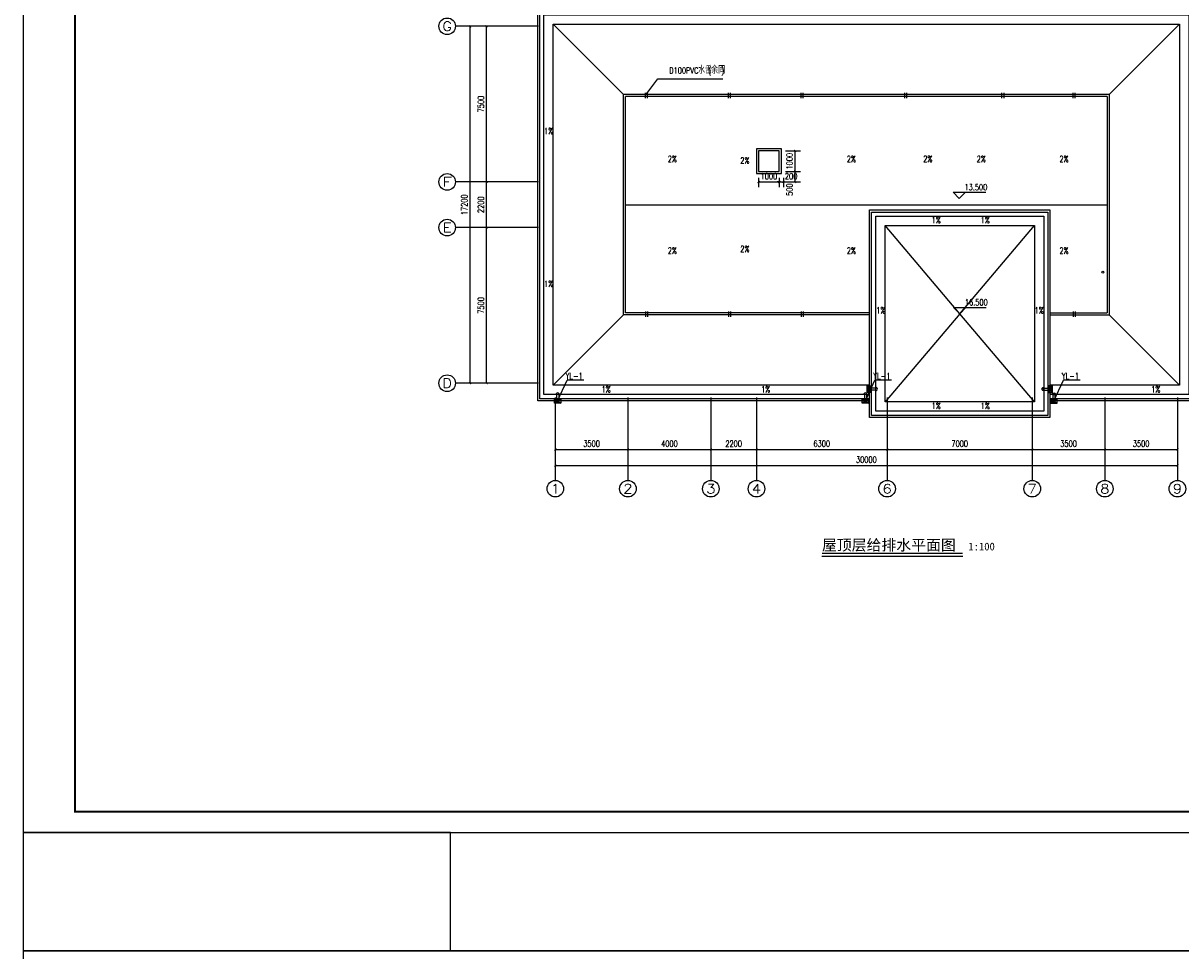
# Model space of a CAD drawing. Extents: x 687841 to 771941, y 252015 to 732780.
# Tile 13 of 98: x 687841 to 743670, y 311415 to 356121. Entities that reach past the tile are written whole.
import ezdxf
from ezdxf.enums import TextEntityAlignment as Align

# ---------------------------------------------------------------- set-up
doc = ezdxf.new("R2010")
doc.units = 0
doc.header["$LTSCALE"] = 1000
doc.header["$MEASUREMENT"] = 0
doc.layers.get('0').update_dxf_attribs({"linetype": 'CONTINUOUS'})
doc.layers.get('Defpoints').update_dxf_attribs({"linetype": 'CONTINUOUS'})
for name, color, linetype in [('AXIS', 3, 'CONTINUOUS'), ('AXIS_TEXT', 7, 'CONTINUOUS'), ('DIM_ELEV', 3, 'CONTINUOUS'), ('DIM_LEAD', 3, 'CONTINUOUS'), ('DIM_SYMB', 3, 'CONTINUOUS'), ('DIM_雨水', 3, 'CONTINUOUS'), ('PUB_DIM', 3, 'CONTINUOUS'), ('PUB_TEXT', 7, 'CONTINUOUS'), ('PUB_TITLE', 4, 'CONTINUOUS'), ('WALL', 2, 'CONTINUOUS'), ('x细线', 135, 'CONTINUOUS'), ('水斗', 6, 'CONTINUOUS'), ('水管', 6, 'CONTINUOUS')]:
    doc.layers.add(name, color=color, linetype=linetype)
doc.styles.add('_TCH_AXIS', font='COMPLEX', dxfattribs={"bigfont": 'GBCBIG'})
doc.styles.add('_TCH_DIM', font='SIMPLEX', dxfattribs={"bigfont": 'GBCBIG'})
doc.styles.add('_TCH_DIM_T3', font='SIMPLEX', dxfattribs={"width": 0.705882, "bigfont": 'GBCBIG'})
doc.styles.add('_TWT_PIPEDN', font='SIMPLEX', dxfattribs={"width": 0.8, "height": 3.5, "bigfont": 'HZTXT'})
doc.styles.add('COMPLEX', font='COMPLEX')
doc.styles.add('DIM_FONT', font='SIMPLEX.shx', dxfattribs={"width": 0.8})
doc.styles.add('黑体', font='simhei.ttf')
doc.dimstyles.new('_TCH_ARCH&&100', dxfattribs={"dimtxt": 297.5, "dimasz": 100, "dimexe": 250, "dimexo": 300, "dimgap": 126.25, "dimtad": 1, "dimdec": 0, "dimzin": 0, "dimdsep": 46, "dimtxsty": '_TCH_DIM_T3', "dimblk": 'ARCHTICK', "dimcen": 0.09, "dimclrt": 7, "dimazin": 2, "dimtfac": 1, "dimtdec": 0, "dimtix": 1, "dimtmove": 2, "dimatfit": 3, "dimldrblk": 'ARCHTICK', "dimfxl": 1, "dimtolj": 1, "dimtzin": 0, "dimarcsym": 0})

# ---------------------------------------------------------------- blocks, each defined once
blk = doc.blocks.new('_L1WAO')
for p, q in [((0, 180), (-320, 180)), ((-320, 180), (-320, 0)), ((-320, 0), (0, 0)), ((-224, 116), (-310, 170)), ((-10, 170), (-310, 170)), ((-310, 170), (-310, 10)), ((-310, 170), (-310, 170)), ((-224, 26), (-310, 10)), ((-310, 10), (-10, 10)), ((-310, 10), (-310, 10)), ((-96, 116), (-224, 116)), ((-224, 116), (-224, 26)), ((-224, 26), (-96, 26)), ((-96, 116), (-10, 170)), ((-96, 26), (-96, 116)), ((-96, 26), (-10, 10)), ((-10, 170), (-10, 170)), ((-10, 10), (-10, 170)), ((-10, 10), (-10, 10)), ((0, 0), (0, 180))]:
    blk.add_line(p, q)
at = {"style": 'DIM_FONT', "width": 0.8, "flags": 9}
for tag in ['XSIZE', 'YSIZE']:
    blk.add_attdef(tag, (0, 0), '', height=0.5, dxfattribs=at)
blk = doc.blocks.new('xcdsf')
at = {"layer": '水斗'}
for p, q in [((151845, -1119066), (151845, -1119386)), ((151856, -1119077), (151856, -1119376)), ((151915, -1119290), (151856, -1119376)), ((151856, -1119376), (152033, -1119376)), ((151856, -1119376), (151856, -1119376)), ((151915, -1119162), (151915, -1119290)), ((151915, -1119290), (152015, -1119290)), ((152265, -1119175), (152045, -1119175)), ((152265, -1119275), (152045, -1119275)), ((152245, -1119175), (152065, -1119175)), ((152245, -1119275), (152065, -1119275)), ((152265, -1119177), (152265, -1119277)), ((151845, -1119386), (152045, -1119386))]:
    blk.add_line(p, q, dxfattribs=at)
at = {"layer": '水斗', "extrusion": (0, 0, -1)}
blk.add_ellipse((152265, -1119227), major_axis=(86.9, 0), ratio=0.900657, start_param=4.712389, end_param=7.853982, dxfattribs=at)
at = {"layer": '水斗', "yscale": 1.110299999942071, "rotation": 90}
blk.add_blockref('_L1WAO', (152045, -1119066), dxfattribs=at)
blk = doc.blocks.new('_ArchTick')
at = {"color": 0, "linetype": 'ByBlock', "const_width": 0.4}
blk.add_lwpolyline([(-0.5, -0.5), (0.5, 0.5)], dxfattribs=at)
blk = doc.blocks.new('*D72')
at = {"layer": 'Defpoints', "color": 0}
for p in [(724305, 348969), (724505, 348969), (724505, 348469)]:
    blk.add_point(p, dxfattribs=at)
at = {"layer": 'PUB_DIM', "color": 0, "lineweight": -2}
for p, q in [((724305, 348469), (724205, 348469)), ((724305, 348669), (724305, 348219)), ((724305, 348469), (724505, 348469)), ((724505, 348669), (724505, 348219)), ((724505, 348469), (724605, 348469))]:
    blk.add_line(p, q, dxfattribs=at)
at = {"layer": 'PUB_DIM', "color": 0, "lineweight": -2, "xscale": 100, "yscale": 100, "zscale": 100}
blk.add_blockref('_ArchTick', (724305, 348469), dxfattribs=at)
at = {"layer": 'PUB_DIM', "color": 0, "lineweight": -2, "xscale": 100, "yscale": 100, "zscale": 100, "rotation": 180}
blk.add_blockref('_ArchTick', (724505, 348469), dxfattribs=at)
at = {"layer": 'PUB_DIM', "color": 7, "insert": (724875, 348744), "char_height": 297.5, "attachment_point": 5, "style": '_TCH_DIM_T3'}
blk.add_mtext('\\A1;200', dxfattribs=at)
blk = doc.blocks.new('*D73')
at = {"layer": 'Defpoints', "color": 0}
for p in [(723305, 348969), (724305, 348969), (724305, 348469)]:
    blk.add_point(p, dxfattribs=at)
at = {"layer": 'PUB_DIM', "color": 0, "lineweight": -2}
for p, q in [((723305, 348669), (723305, 348219)), ((723305, 348469), (724305, 348469)), ((724305, 348669), (724305, 348219))]:
    blk.add_line(p, q, dxfattribs=at)
at = {"layer": 'PUB_DIM', "color": 0, "lineweight": -2, "xscale": 100, "yscale": 100, "zscale": 100, "rotation": 180}
blk.add_blockref('_ArchTick', (723305, 348469), dxfattribs=at)
at = {"layer": 'PUB_DIM', "color": 0, "lineweight": -2, "xscale": 100, "yscale": 100, "zscale": 100}
blk.add_blockref('_ArchTick', (724305, 348469), dxfattribs=at)
at = {"layer": 'PUB_DIM', "color": 7, "insert": (723805, 348744), "char_height": 297.5, "attachment_point": 5, "style": '_TCH_DIM_T3'}
blk.add_mtext('\\A1;1000', dxfattribs=at)
blk = doc.blocks.new('*D74')
at = {"layer": 'Defpoints', "color": 0}
for p in [(724305, 348969), (725071, 348969), (724305, 348469)]:
    blk.add_point(p, dxfattribs=at)
at = {"layer": 'PUB_DIM', "color": 0, "lineweight": -2}
for p, q in [((724605, 348969), (725321, 348969)), ((725071, 348469), (725071, 348969)), ((724605, 348469), (725321, 348469))]:
    blk.add_line(p, q, dxfattribs=at)
at = {"layer": 'PUB_DIM', "color": 0, "lineweight": -2, "xscale": 100, "yscale": 100, "zscale": 100}
for p, rotation in [((725071, 348969), 90), ((725071, 348469), 270)]:
    blk.add_blockref('_ArchTick', p, dxfattribs=dict(at, rotation=rotation))
at = {"layer": 'PUB_DIM', "color": 7, "insert": (724796, 348099), "char_height": 297.5, "attachment_point": 5, "rotation": 90, "style": '_TCH_DIM_T3'}
blk.add_mtext('\\A1;500', dxfattribs=at)
blk = doc.blocks.new('*D75')
at = {"layer": 'Defpoints', "color": 0}
for p in [(724305, 349969), (725071, 349969), (724305, 348969)]:
    blk.add_point(p, dxfattribs=at)
at = {"layer": 'PUB_DIM', "color": 0, "lineweight": -2}
for p, q in [((724605, 349969), (725321, 349969)), ((725071, 348969), (725071, 349969)), ((724605, 348969), (725321, 348969))]:
    blk.add_line(p, q, dxfattribs=at)
at = {"layer": 'PUB_DIM', "color": 0, "lineweight": -2, "xscale": 100, "yscale": 100, "zscale": 100}
for p, rotation in [((725071, 349969), 90), ((725071, 348969), 270)]:
    blk.add_blockref('_ArchTick', p, dxfattribs=dict(at, rotation=rotation))
at = {"layer": 'PUB_DIM', "color": 7, "insert": (724796, 349469), "char_height": 297.5, "attachment_point": 5, "rotation": 90, "style": '_TCH_DIM_T3'}
blk.add_mtext('\\A1;1000', dxfattribs=at)
blk = doc.blocks.new('*D80')
at = {"layer": 'AXIS', "color": 0, "lineweight": -2}
for p, q in [((712390, 346269), (709940, 346269)), ((710190, 338769), (710190, 346269)), ((712390, 338769), (709940, 338769))]:
    blk.add_line(p, q, dxfattribs=at)
at = {"layer": 'Defpoints', "color": 0}
for p in [(710190, 346269), (712690, 346269), (712690, 338769)]:
    blk.add_point(p, dxfattribs=at)
at = {"layer": 'AXIS', "color": 0, "lineweight": -2, "xscale": 100, "yscale": 100, "zscale": 100}
for p, rotation in [((710190, 346269), 90), ((710190, 338769), 270)]:
    blk.add_blockref('_ArchTick', p, dxfattribs=dict(at, rotation=rotation))
at = {"layer": 'AXIS', "color": 7, "insert": (709915, 342519), "char_height": 297.5, "attachment_point": 5, "rotation": 90, "style": '_TCH_DIM_T3'}
blk.add_mtext('\\A1;7500', dxfattribs=at)
blk = doc.blocks.new('*D81')
at = {"layer": 'AXIS', "color": 0, "lineweight": -2}
for p, q in [((712390, 348469), (709940, 348469)), ((710190, 346269), (710190, 348469)), ((712390, 346269), (709940, 346269))]:
    blk.add_line(p, q, dxfattribs=at)
at = {"layer": 'Defpoints', "color": 0}
for p in [(710190, 348469), (712690, 348469), (712690, 346269)]:
    blk.add_point(p, dxfattribs=at)
at = {"layer": 'AXIS', "color": 0, "lineweight": -2, "xscale": 100, "yscale": 100, "zscale": 100}
for p, rotation in [((710190, 348469), 90), ((710190, 346269), 270)]:
    blk.add_blockref('_ArchTick', p, dxfattribs=dict(at, rotation=rotation))
at = {"layer": 'AXIS', "color": 7, "insert": (709915, 347369), "char_height": 297.5, "attachment_point": 5, "rotation": 90, "style": '_TCH_DIM_T3'}
blk.add_mtext('\\A1;2200', dxfattribs=at)
blk = doc.blocks.new('*D82')
at = {"layer": 'AXIS', "color": 0, "lineweight": -2}
for p, q in [((712390, 355969), (709940, 355969)), ((710190, 348469), (710190, 355969)), ((712390, 348469), (709940, 348469))]:
    blk.add_line(p, q, dxfattribs=at)
at = {"layer": 'Defpoints', "color": 0}
for p in [(710190, 355969), (712690, 355969), (712690, 348469)]:
    blk.add_point(p, dxfattribs=at)
at = {"layer": 'AXIS', "color": 0, "lineweight": -2, "xscale": 100, "yscale": 100, "zscale": 100}
for p, rotation in [((710190, 355969), 90), ((710190, 348469), 270)]:
    blk.add_blockref('_ArchTick', p, dxfattribs=dict(at, rotation=rotation))
at = {"layer": 'AXIS', "color": 7, "insert": (709915, 352219), "char_height": 297.5, "attachment_point": 5, "rotation": 90, "style": '_TCH_DIM_T3'}
blk.add_mtext('\\A1;7500', dxfattribs=at)
blk = doc.blocks.new('*D83')
at = {"layer": 'AXIS', "color": 0, "lineweight": -2}
for p, q in [((712090, 355969), (709140, 355969)), ((709390, 338769), (709390, 355969)), ((712090, 338769), (709140, 338769))]:
    blk.add_line(p, q, dxfattribs=at)
at = {"layer": 'Defpoints', "color": 0}
for p in [(709390, 355969), (712390, 355969), (712390, 338769)]:
    blk.add_point(p, dxfattribs=at)
at = {"layer": 'AXIS', "color": 0, "lineweight": -2, "xscale": 100, "yscale": 100, "zscale": 100}
for p, rotation in [((709390, 355969), 90), ((709390, 338769), 270)]:
    blk.add_blockref('_ArchTick', p, dxfattribs=dict(at, rotation=rotation))
at = {"layer": 'AXIS', "color": 7, "insert": (709115, 347369), "char_height": 297.5, "attachment_point": 5, "rotation": 90, "style": '_TCH_DIM_T3'}
blk.add_mtext('\\A1;17200', dxfattribs=at)
blk = doc.blocks.new('*D84')
at = {"layer": 'AXIS', "color": 0, "lineweight": -2}
for p, q in [((713505, 337808), (713505, 334558)), ((743505, 337808), (743505, 334558)), ((713505, 334808), (743505, 334808))]:
    blk.add_line(p, q, dxfattribs=at)
at = {"layer": 'Defpoints', "color": 0}
for p in [(713505, 338108), (743505, 338108), (743505, 334808)]:
    blk.add_point(p, dxfattribs=at)
at = {"layer": 'AXIS', "color": 0, "lineweight": -2, "xscale": 100, "yscale": 100, "zscale": 100, "rotation": 180}
blk.add_blockref('_ArchTick', (713505, 334808), dxfattribs=at)
at = {"layer": 'AXIS', "color": 0, "lineweight": -2, "xscale": 100, "yscale": 100, "zscale": 100}
blk.add_blockref('_ArchTick', (743505, 334808), dxfattribs=at)
at = {"layer": 'AXIS', "color": 7, "insert": (728505, 335083), "char_height": 297.5, "attachment_point": 5, "style": '_TCH_DIM_T3'}
blk.add_mtext('\\A1;30000', dxfattribs=at)
blk = doc.blocks.new('*D85')
at = {"layer": 'Defpoints', "color": 0}
for p in [(713505, 338188), (717005, 338188), (717005, 335581)]:
    blk.add_point(p, dxfattribs=at)
at = {"layer": 'PUB_DIM', "color": 0, "lineweight": -2}
for p, q in [((713505, 337888), (713505, 335331)), ((717005, 337888), (717005, 335331)), ((713505, 335581), (717005, 335581))]:
    blk.add_line(p, q, dxfattribs=at)
at = {"layer": 'PUB_DIM', "color": 0, "lineweight": -2, "xscale": 100, "yscale": 100, "zscale": 100, "rotation": 180}
blk.add_blockref('_ArchTick', (713505, 335581), dxfattribs=at)
at = {"layer": 'PUB_DIM', "color": 0, "lineweight": -2, "xscale": 100, "yscale": 100, "zscale": 100}
blk.add_blockref('_ArchTick', (717005, 335581), dxfattribs=at)
at = {"layer": 'PUB_DIM', "color": 7, "insert": (715255, 335856), "char_height": 297.5, "attachment_point": 5, "style": '_TCH_DIM_T3'}
blk.add_mtext('\\A1;3500', dxfattribs=at)
blk = doc.blocks.new('*D86')
at = {"layer": 'Defpoints', "color": 0}
for p in [(717005, 338188), (721005, 338188), (721005, 335581)]:
    blk.add_point(p, dxfattribs=at)
at = {"layer": 'PUB_DIM', "color": 0, "lineweight": -2}
for p, q in [((717005, 337888), (717005, 335331)), ((721005, 337888), (721005, 335331)), ((717005, 335581), (721005, 335581))]:
    blk.add_line(p, q, dxfattribs=at)
at = {"layer": 'PUB_DIM', "color": 0, "lineweight": -2, "xscale": 100, "yscale": 100, "zscale": 100, "rotation": 180}
blk.add_blockref('_ArchTick', (717005, 335581), dxfattribs=at)
at = {"layer": 'PUB_DIM', "color": 0, "lineweight": -2, "xscale": 100, "yscale": 100, "zscale": 100}
blk.add_blockref('_ArchTick', (721005, 335581), dxfattribs=at)
at = {"layer": 'PUB_DIM', "color": 7, "insert": (719005, 335856), "char_height": 297.5, "attachment_point": 5, "style": '_TCH_DIM_T3'}
blk.add_mtext('\\A1;4000', dxfattribs=at)
blk = doc.blocks.new('*D87')
at = {"layer": 'Defpoints', "color": 0}
for p in [(721005, 338188), (723205, 338188), (723205, 335581)]:
    blk.add_point(p, dxfattribs=at)
at = {"layer": 'PUB_DIM', "color": 0, "lineweight": -2}
for p, q in [((721005, 337888), (721005, 335331)), ((723205, 337888), (723205, 335331)), ((721005, 335581), (723205, 335581))]:
    blk.add_line(p, q, dxfattribs=at)
at = {"layer": 'PUB_DIM', "color": 0, "lineweight": -2, "xscale": 100, "yscale": 100, "zscale": 100, "rotation": 180}
blk.add_blockref('_ArchTick', (721005, 335581), dxfattribs=at)
at = {"layer": 'PUB_DIM', "color": 0, "lineweight": -2, "xscale": 100, "yscale": 100, "zscale": 100}
blk.add_blockref('_ArchTick', (723205, 335581), dxfattribs=at)
at = {"layer": 'PUB_DIM', "color": 7, "insert": (722105, 335856), "char_height": 297.5, "attachment_point": 5, "style": '_TCH_DIM_T3'}
blk.add_mtext('\\A1;2200', dxfattribs=at)
blk = doc.blocks.new('*D88')
at = {"layer": 'Defpoints', "color": 0}
for p in [(723205, 338188), (729505, 338188), (729505, 335581)]:
    blk.add_point(p, dxfattribs=at)
at = {"layer": 'PUB_DIM', "color": 0, "lineweight": -2}
for p, q in [((723205, 337888), (723205, 335331)), ((729505, 337888), (729505, 335331)), ((723205, 335581), (729505, 335581))]:
    blk.add_line(p, q, dxfattribs=at)
at = {"layer": 'PUB_DIM', "color": 0, "lineweight": -2, "xscale": 100, "yscale": 100, "zscale": 100, "rotation": 180}
blk.add_blockref('_ArchTick', (723205, 335581), dxfattribs=at)
at = {"layer": 'PUB_DIM', "color": 0, "lineweight": -2, "xscale": 100, "yscale": 100, "zscale": 100}
blk.add_blockref('_ArchTick', (729505, 335581), dxfattribs=at)
at = {"layer": 'PUB_DIM', "color": 7, "insert": (726355, 335856), "char_height": 297.5, "attachment_point": 5, "style": '_TCH_DIM_T3'}
blk.add_mtext('\\A1;6300', dxfattribs=at)
blk = doc.blocks.new('*D89')
at = {"layer": 'Defpoints', "color": 0}
for p in [(729505, 338188), (736505, 338188), (736505, 335581)]:
    blk.add_point(p, dxfattribs=at)
at = {"layer": 'PUB_DIM', "color": 0, "lineweight": -2}
for p, q in [((729505, 337888), (729505, 335331)), ((736505, 337888), (736505, 335331)), ((729505, 335581), (736505, 335581))]:
    blk.add_line(p, q, dxfattribs=at)
at = {"layer": 'PUB_DIM', "color": 0, "lineweight": -2, "xscale": 100, "yscale": 100, "zscale": 100, "rotation": 180}
blk.add_blockref('_ArchTick', (729505, 335581), dxfattribs=at)
at = {"layer": 'PUB_DIM', "color": 0, "lineweight": -2, "xscale": 100, "yscale": 100, "zscale": 100}
blk.add_blockref('_ArchTick', (736505, 335581), dxfattribs=at)
at = {"layer": 'PUB_DIM', "color": 7, "insert": (733005, 335856), "char_height": 297.5, "attachment_point": 5, "style": '_TCH_DIM_T3'}
blk.add_mtext('\\A1;7000', dxfattribs=at)
blk = doc.blocks.new('*D90')
at = {"layer": 'Defpoints', "color": 0}
for p in [(736505, 338188), (740005, 338188), (740005, 335581)]:
    blk.add_point(p, dxfattribs=at)
at = {"layer": 'PUB_DIM', "color": 0, "lineweight": -2}
for p, q in [((736505, 337888), (736505, 335331)), ((740005, 337888), (740005, 335331)), ((736505, 335581), (740005, 335581))]:
    blk.add_line(p, q, dxfattribs=at)
at = {"layer": 'PUB_DIM', "color": 0, "lineweight": -2, "xscale": 100, "yscale": 100, "zscale": 100, "rotation": 180}
blk.add_blockref('_ArchTick', (736505, 335581), dxfattribs=at)
at = {"layer": 'PUB_DIM', "color": 0, "lineweight": -2, "xscale": 100, "yscale": 100, "zscale": 100}
blk.add_blockref('_ArchTick', (740005, 335581), dxfattribs=at)
at = {"layer": 'PUB_DIM', "color": 7, "insert": (738255, 335856), "char_height": 297.5, "attachment_point": 5, "style": '_TCH_DIM_T3'}
blk.add_mtext('\\A1;3500', dxfattribs=at)
blk = doc.blocks.new('*D91')
at = {"layer": 'Defpoints', "color": 0}
for p in [(740005, 338188), (743505, 338188), (743505, 335581)]:
    blk.add_point(p, dxfattribs=at)
at = {"layer": 'PUB_DIM', "color": 0, "lineweight": -2}
for p, q in [((740005, 337888), (740005, 335331)), ((743505, 337888), (743505, 335331)), ((740005, 335581), (743505, 335581))]:
    blk.add_line(p, q, dxfattribs=at)
at = {"layer": 'PUB_DIM', "color": 0, "lineweight": -2, "xscale": 100, "yscale": 100, "zscale": 100, "rotation": 180}
blk.add_blockref('_ArchTick', (740005, 335581), dxfattribs=at)
at = {"layer": 'PUB_DIM', "color": 0, "lineweight": -2, "xscale": 100, "yscale": 100, "zscale": 100}
blk.add_blockref('_ArchTick', (743505, 335581), dxfattribs=at)
at = {"layer": 'PUB_DIM', "color": 7, "insert": (741755, 335856), "char_height": 297.5, "attachment_point": 5, "style": '_TCH_DIM_T3'}
blk.add_mtext('\\A1;3500', dxfattribs=at)
blk = doc.blocks.new('_AXISO')
blk.add_circle((0, 0), 0.5)
at = {"layer": 'AXIS_TEXT', "style": 'COMPLEX', "width": 1.041667}
blk.add_attdef('A', text='', height=0.56, dxfattribs=at).set_placement((-0.25, -0.28), (0.25, -0.28), align=Align.FIT)
blk = doc.blocks.new('wrtgtg')
at = {"layer": 'PUB_TITLE'}
blk.add_line((-75296, 53559), (8804, 53559), dxfattribs=at)
blk.add_lwpolyline([(-75296, -5841), (8804, -5841), (8804, 53559), (-75296, 53559)], close=True, dxfattribs=at)
at = {"layer": 'PUB_TITLE', "const_width": 100}
blk.add_lwpolyline([(-72796, -4841), (7804, -4841), (7804, 52559), (-72796, 52559)], close=True, dxfattribs=at)

msp = doc.modelspace()

# ---------------------------------------------------------------- linework, layer by layer
msp.add_lwpolyline([(687840.8, 311414.9), (708449, 311414.9), (708449, 317123.5), (687840.8, 317123.5)], close=True)
at = {"layer": 'AXIS'}
for p, q in [((712690.1, 355969.4), (708690.1, 355969.4)), ((712690.1, 348469.4), (708690.1, 348469.4)), ((712690.1, 346269.4), (708690.1, 346269.4)), ((712690.1, 338769.4), (708690.1, 338769.4)), ((713505.1, 338086), (713505.1, 334086)), ((717005.1, 338086), (717005.1, 334086)), ((721005.1, 338086), (721005.1, 334086)), ((723205.1, 338086), (723205.1, 334086)), ((729505.1, 338086), (729505.1, 334086)), ((736505.1, 338086), (736505.1, 334086)), ((740005.1, 338086), (740005.1, 334086)), ((743505.1, 338086), (743505.1, 334086))]:
    msp.add_line(p, q, dxfattribs=at)
at = {"layer": 'DIM_ELEV'}
for p, q in [((732984.3, 347668.3), (732684.3, 347968.3)), ((732684.3, 347968.3), (734266.3, 347968.3)), ((732984.3, 347668.3), (733284.3, 347968.3)), ((733005.1, 342119.4), (732705.1, 342419.4)), ((732705.1, 342419.4), (734287.1, 342419.4)), ((733005.1, 342119.4), (733305.1, 342419.4))]:
    msp.add_line(p, q, dxfattribs=at)
at = {"layer": 'DIM_LEAD'}
for p, q in [((717912.7, 352736.1), (718454.2, 353436.5)), ((718454.2, 353436.5), (721581.7, 353436.5))]:
    msp.add_line(p, q, dxfattribs=at)
at = {"layer": 'DIM_LEAD', "const_width": 40}
msp.add_lwpolyline([(717900.5, 352720.2, 1), (717924.9, 352751.9, 1)], format="xyb", close=True, dxfattribs=at)
at = {"layer": 'DIM_SYMB'}
for points in [[(713158.9, 351409.6, 0, 0, 0), (713158.9, 352526.5, 80, 0, 0), (713158.9, 352826.5, 0, 0, 0)], [(719115.1, 349827.5, 0, 0, 0), (719115.1, 350944.5, 80, 0, 0), (719115.1, 351244.5, 0, 0, 0)], [(722615.1, 349748.9, 0, 0, 0), (722615.1, 350865.8, 80, 0, 0), (722615.1, 351165.8, 0, 0, 0)], [(727752.5, 349827.5, 0, 0, 0), (727752.5, 350944.5, 80, 0, 0), (727752.5, 351244.5, 0, 0, 0)], [(731436.6, 349827.5, 0, 0, 0), (731436.6, 350944.5, 80, 0, 0), (731436.6, 351244.5, 0, 0, 0)], [(734014.5, 349827.5, 0, 0, 0), (734014.5, 350944.5, 80, 0, 0), (734014.5, 351244.5, 0, 0, 0)], [(738006.8, 349827.5, 0, 0, 0), (738006.8, 350944.5, 80, 0, 0), (738006.8, 351244.5, 0, 0, 0)], [(731311.6, 346596.4, 0, 0, 0), (730194.7, 346596.4, 80, 0, 0), (729894.7, 346596.4, 0, 0, 0)], [(734698.6, 346596.4, 0, 0, 0), (735815.5, 346596.4, 80, 0, 0), (736115.5, 346596.4, 0, 0, 0)], [(722615.1, 344990, 0, 0, 0), (722615.1, 343873.1, 80, 0, 0), (722615.1, 343573.1, 0, 0, 0)], [(719115.1, 344911.3, 0, 0, 0), (719115.1, 343794.4, 80, 0, 0), (719115.1, 343494.4, 0, 0, 0)], [(727752.5, 344911.3, 0, 0, 0), (727752.5, 343794.4, 80, 0, 0), (727752.5, 343494.4, 0, 0, 0)], [(738006.8, 344911.3, 0, 0, 0), (738006.8, 343794.4, 80, 0, 0), (738006.8, 343494.4, 0, 0, 0)], [(713158.9, 343073.2, 0, 0, 0), (713158.9, 341956.3, 80, 0, 0), (713158.9, 341656.3, 0, 0, 0)], [(729180.9, 341793.3, 0, 0, 0), (729180.9, 340676.4, 80, 0, 0), (729180.9, 340376.4, 0, 0, 0)], [(736815.3, 341793.3, 0, 0, 0), (736815.3, 340676.4, 80, 0, 0), (736815.3, 340376.4, 0, 0, 0)], [(715394.4, 338446.4, 0, 0, 0), (714277.5, 338446.4, 80, 0, 0), (713977.5, 338446.4, 0, 0, 0)], [(724107.7, 338446.4, 0, 0, 0), (725224.7, 338446.4, 80, 0, 0), (725524.7, 338446.4, 0, 0, 0)], [(741902.4, 338446.4, 0, 0, 0), (740785.5, 338446.4, 80, 0, 0), (740485.5, 338446.4, 0, 0, 0)], [(731311.6, 337646.4, 0, 0, 0), (730194.7, 337646.4, 80, 0, 0), (729894.7, 337646.4, 0, 0, 0)], [(734698.6, 337646.4, 0, 0, 0), (735815.5, 337646.4, 80, 0, 0), (736115.5, 337646.4, 0, 0, 0)]]:
    msp.add_lwpolyline(points, format="xyseb", dxfattribs=at)
at = {"layer": 'DIM_SYMB', "const_width": 70}
msp.add_lwpolyline([(726362.3, 330570.9), (733155.2, 330570.9)], dxfattribs=at)
at = {"layer": 'DIM_SYMB'}
msp.add_lwpolyline([(726362.3, 330430.9), (733155.2, 330430.9)], dxfattribs=at)
at = {"layer": 'DIM_雨水', "color": 6}
for p, q in [((713616.6, 337919.4), (714075.3, 338918)), ((714875.3, 338918), (714075.3, 338918)), ((714875.3, 338918), (714075.3, 338918)), ((728459.1, 337919.4), (728917.9, 338918)), ((729717.9, 338918), (728917.9, 338918)), ((729717.9, 338918), (728917.9, 338918)), ((737548.7, 337919.4), (738007.4, 338918)), ((738807.4, 338918), (738007.4, 338918)), ((738807.4, 338918), (738007.4, 338918))]:
    msp.add_line(p, q, dxfattribs=at)
at = {"layer": 'WALL'}
for p, q in [((716792.4, 352682.1), (713405.1, 356069.4)), ((740217.7, 352682.1), (743605.1, 356069.4)), ((740217.7, 352682.1), (716792.4, 352682.1)), ((716792.4, 342056.8), (716792.4, 352682.1)), ((740117.7, 352582.1), (716892.4, 352582.1)), ((716892.4, 342156.8), (716892.4, 352582.1)), ((740117.7, 352582.1), (740117.7, 342156.8)), ((740217.7, 352682.1), (740217.7, 342056.8)), ((733005.1, 342119.4), (729405.1, 346369.4)), ((733005.1, 342119.4), (736605.1, 346369.4)), ((716792.4, 342056.8), (713405.1, 338669.4)), ((728655.1, 342056.8), (716792.4, 342056.8)), ((728655.1, 342156.8), (716892.4, 342156.8)), ((733005.1, 342119.4), (729405.1, 337869.4)), ((736605.1, 337869.4), (733005.1, 342119.4)), ((737355.1, 342156.8), (740117.7, 342156.8)), ((737355.1, 342056.8), (740217.7, 342056.8)), ((740217.7, 342056.8), (743605.1, 338669.4))]:
    msp.add_line(p, q, dxfattribs=at)
for points in [[(728655.1, 337919.4), (712655.1, 337919.4), (712655.1, 356819.4), (744355.1, 356819.4), (744355.1, 337919.4), (737355.1, 337919.4)], [(728655.1, 338019.4), (712755.1, 338019.4), (712755.1, 356719.4), (744255.1, 356719.4), (744255.1, 338019.4), (737355.1, 338019.4)], [(728655.1, 338669.4), (713405.1, 338669.4), (713405.1, 356069.4), (743605.1, 356069.4), (743605.1, 338669.4), (737355.1, 338669.4)], [(723205.1, 350069.4), (723205.1, 348869.4), (724405.1, 348869.4), (724405.1, 350069.4), (723205.1, 350069.4)]]:
    msp.add_lwpolyline(points, dxfattribs=at)
for points in [[(723305.1, 349969.4), (723305.1, 348969.4), (724305.1, 348969.4), (724305.1, 349969.4)], [(728655.1, 347119.4), (737355.1, 347119.4), (737355.1, 337119.4), (728655.1, 337119.4)], [(728755.1, 347019.4), (737255.1, 347019.4), (737255.1, 337219.4), (728755.1, 337219.4)], [(729405.1, 346369.4), (736605.1, 346369.4), (736605.1, 337869.4), (729405.1, 337869.4)]]:
    msp.add_lwpolyline(points, close=True, dxfattribs=at)
at = {"layer": 'x细线'}
for p, q in [((717851.7, 352508.5), (717851.7, 352765.5)), ((717951.7, 352508.5), (717951.7, 352765.5)), ((721851.7, 352508.5), (721851.7, 352765.5)), ((721951.7, 352508.5), (721951.7, 352765.5)), ((725357.4, 352508.5), (725357.4, 352765.5)), ((725457.4, 352508.5), (725457.4, 352765.5)), ((730351.7, 352508.5), (730351.7, 352765.5)), ((730451.7, 352508.5), (730451.7, 352765.5)), ((735043.1, 352508.5), (735043.1, 352765.5)), ((735143.1, 352508.5), (735143.1, 352765.5)), ((738474.6, 352508.5), (738474.6, 352765.5)), ((738574.6, 352508.5), (738574.6, 352765.5)), ((716892.4, 347369.4), (740117.7, 347369.4)), ((717851.7, 342230.4), (717851.7, 341973.4)), ((717951.7, 342230.4), (717951.7, 341973.4)), ((721851.7, 342230.4), (721851.7, 341973.4)), ((721951.7, 342230.4), (721951.7, 341973.4)), ((725357.4, 342230.4), (725357.4, 341973.4)), ((725457.4, 342230.4), (725457.4, 341973.4)), ((738474.6, 342230.4), (738474.6, 341973.4)), ((738574.6, 342230.4), (738574.6, 341973.4))]:
    msp.add_line(p, q, dxfattribs=at)
msp.add_lwpolyline([(728655.1, 338219.4), (712955.1, 338219.4), (712955.1, 356519.4), (744055.1, 356519.4), (744055.1, 338219.4), (737355.1, 338219.4)], dxfattribs=at)
msp.add_lwpolyline([(728955.1, 346819.4), (737055.1, 346819.4), (737055.1, 337419.4), (728955.1, 337419.4)], close=True, dxfattribs=at)
at = {"layer": '水管', "linetype": 'ByBlock', "lineweight": -3}
for centre in [(739904.1, 344118.9), (713616.6, 337919.4), (728459.1, 337919.4), (737548.7, 337919.4)]:
    msp.add_circle(centre, 50, dxfattribs=at)

# ---------------------------------------------------------------- block references
for p in [(763136.5, 322964.7), (763136.5, 257856.1)]:
    msp.add_blockref('wrtgtg', p)
at = {"layer": 'AXIS'}
ref = msp.add_blockref('_AXISO', (708290.1, 355969.4), dxfattribs=dict(at, xscale=800, yscale=800, zscale=800))
ref.add_attrib('A', 'G', dxfattribs={"layer": 'AXIS_TEXT', "height": 452.5, "style": '_TCH_AXIS', "width": 1.166667}).set_placement((708063.8, 355743.2), (708516.3, 355743.2), align=Align.FIT)
ref = msp.add_blockref('_AXISO', (708290.1, 348469.4), dxfattribs=dict(at, xscale=800, yscale=800, zscale=800))
ref.add_attrib('A', 'F', dxfattribs={"layer": 'AXIS_TEXT', "height": 452.5, "style": '_TCH_AXIS', "width": 1.3125}).set_placement((708063.8, 348243.2), (708516.3, 348243.2), align=Align.FIT)
ref = msp.add_blockref('_AXISO', (708290.1, 346269.4), dxfattribs=dict(at, xscale=800, yscale=800, zscale=800))
ref.add_attrib('A', 'E', dxfattribs={"layer": 'AXIS_TEXT', "height": 452.5, "style": '_TCH_AXIS', "width": 1.3125}).set_placement((708063.8, 346043.2), (708516.3, 346043.2), align=Align.FIT)
ref = msp.add_blockref('_AXISO', (708290.1, 338769.4), dxfattribs=dict(at, xscale=800, yscale=800, zscale=800))
ref.add_attrib('A', 'D', dxfattribs={"layer": 'AXIS_TEXT', "height": 452.5, "style": '_TCH_AXIS', "width": 1.235294}).set_placement((708063.8, 338543.2), (708516.3, 338543.2), align=Align.FIT)
ref = msp.add_blockref('_AXISO', (713505.1, 333686), dxfattribs=dict(at, xscale=800, yscale=800, zscale=800))
ref.add_attrib('A', '1', dxfattribs={"layer": 'AXIS_TEXT', "height": 452.5, "style": '_TCH_AXIS', "width": 2.333333}).set_placement((713278.8, 333459.7), (713731.3, 333459.7), align=Align.FIT)
ref = msp.add_blockref('_AXISO', (717005.1, 333686), dxfattribs=dict(at, xscale=800, yscale=800, zscale=800))
ref.add_attrib('A', '2', dxfattribs={"layer": 'AXIS_TEXT', "height": 452.5, "style": '_TCH_AXIS', "width": 1.5}).set_placement((716778.8, 333459.7), (717231.3, 333459.7), align=Align.FIT)
ref = msp.add_blockref('_AXISO', (721005.1, 333686), dxfattribs=dict(at, xscale=800, yscale=800, zscale=800))
ref.add_attrib('A', '3', dxfattribs={"layer": 'AXIS_TEXT', "height": 452.5, "style": '_TCH_AXIS', "width": 1.5}).set_placement((720778.8, 333459.7), (721231.3, 333459.7), align=Align.FIT)
ref = msp.add_blockref('_AXISO', (723205.1, 333686), dxfattribs=dict(at, xscale=800, yscale=800, zscale=800))
ref.add_attrib('A', '4', dxfattribs={"layer": 'AXIS_TEXT', "height": 452.5, "style": '_TCH_AXIS', "width": 1.3125}).set_placement((722978.8, 333459.7), (723431.3, 333459.7), align=Align.FIT)
ref = msp.add_blockref('_AXISO', (729505.1, 333686), dxfattribs=dict(at, xscale=800, yscale=800, zscale=800))
ref.add_attrib('A', '6', dxfattribs={"layer": 'AXIS_TEXT', "height": 452.5, "style": '_TCH_AXIS', "width": 1.5}).set_placement((729278.8, 333459.7), (729731.3, 333459.7), align=Align.FIT)
ref = msp.add_blockref('_AXISO', (736505.1, 333686), dxfattribs=dict(at, xscale=800, yscale=800, zscale=800))
ref.add_attrib('A', '7', dxfattribs={"layer": 'AXIS_TEXT', "height": 452.5, "style": '_TCH_AXIS', "width": 1.5}).set_placement((736278.8, 333459.7), (736731.3, 333459.7), align=Align.FIT)
ref = msp.add_blockref('_AXISO', (740005.1, 333686), dxfattribs=dict(at, xscale=800, yscale=800, zscale=800))
ref.add_attrib('A', '8', dxfattribs={"layer": 'AXIS_TEXT', "height": 452.5, "style": '_TCH_AXIS', "width": 1.5}).set_placement((739778.8, 333459.7), (740231.3, 333459.7), align=Align.FIT)
ref = msp.add_blockref('_AXISO', (743505.1, 333686), dxfattribs=dict(at, xscale=800, yscale=800, zscale=800))
ref.add_attrib('A', '9', dxfattribs={"layer": 'AXIS_TEXT', "height": 452.5, "style": '_TCH_AXIS', "width": 1.5}).set_placement((743278.8, 333459.7), (743731.3, 333459.7), align=Align.FIT)
at = {"layer": '水斗', "xscale": -1}
for p, rotation in [((576690.5, -780737.7), 180), ((1832843.6, 185954.9), 270), ((1847684.8, 185954.9), 270)]:
    msp.add_blockref('xcdsf', p, dxfattribs=dict(at, rotation=rotation))
at = {"layer": '水斗'}
for p, rotation in [((889319.6, -780737.7), 179.9999999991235), ((-381674.6, 185954.9), 89.99999999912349)]:
    msp.add_blockref('xcdsf', p, dxfattribs=dict(at, rotation=rotation))

# ---------------------------------------------------------------- texts
at = {"layer": 'DIM_雨水', "color": 6, "style": '_TWT_PIPEDN', "width": 0.8}
for p in [(713996.3, 338963.3), (728838.9, 338963.3), (737928.4, 338963.3)]:
    msp.add_text('YL-1', height=300, dxfattribs=at).set_placement(p)
at = {"layer": 'PUB_TEXT', "style": '_TCH_DIM', "width": 0.705882}
for s, p in [('D100PVC', (718998.8, 353692.4)), ('(', (720880.2, 353692.4)), (')', (721511.7, 353692.4)), ('1%%%', (712959.7, 350772.4)), ('2%%%', (718925.1, 349429.9)), ('2%%%', (722425.1, 349351.3)), ('2%%%', (727562.5, 349429.9)), ('2%%%', (731246.6, 349429.9)), ('2%%%', (733824.5, 349429.9)), ('2%%%', (737816.8, 349429.9)), ('13.500', (733236.3, 348068.4)), ('1%%%', (731651.3, 346476.9)), ('1%%%', (734018.9, 346476.9)), ('2%%%', (718925.1, 345011.4)), ('2%%%', (722425.1, 345090.1)), ('2%%%', (727562.5, 345011.4)), ('2%%%', (737816.8, 345011.4)), ('1%%%', (712959.7, 343412.9)), ('16.500', (733257.1, 342519.5)), ('1%%%', (728981.7, 342133)), ('1%%%', (736616.1, 342133)), ('1%%%', (715734.2, 338326.9)), ('1%%%', (723428, 338326.9)), ('1%%%', (742242.1, 338326.9)), ('1%%%', (731651.3, 337526.9)), ('1%%%', (734018.9, 337526.9))]:
    msp.add_text(s, height=297.5, dxfattribs=at).set_placement(p)
at = {"layer": 'PUB_TEXT'}
for s, height, style, p in [('水舌', 337.59, '_TCH_DIM', (720388.8, 353692.4)), ('余同', 337.59, '_TCH_DIM', (721020.2, 353692.4)), ('屋顶层给排水平面图', 525.74, '黑体', (726362.3, 330710.9)), ('1:100', 375.53, '黑体', (733422.2, 330710.9))]:
    msp.add_text(s, height=height, dxfattribs=dict(at, style=style)).set_placement(p)

# ---------------------------------------------------------------- dimensions: what is measured, and where the dimension line sits
at = {"layer": 'AXIS'}
for p1, p2, distance, picture, middle in [((712390.1, 338769.4), (712390.1, 355969.4), 3000, '*D83', (709115.1, 347369.4)), ((712690.1, 348469.4), (712690.1, 355969.4), 2500, '*D82', (709915.1, 352219.4)), ((712690.1, 346269.4), (712690.1, 348469.4), 2500, '*D81', (709915.1, 347369.4)), ((712690.1, 338769.4), (712690.1, 346269.4), 2500, '*D80', (709915.1, 342519.4)), ((713505.1, 338107.9), (743505.1, 338107.9), -3300, '*D84', (728505.1, 335082.9))]:
    dim = msp.add_aligned_dim(p1=p1, p2=p2, distance=distance, dimstyle='_TCH_ARCH&&100', dxfattribs=at)
    dim.commit()
    dim.dimension.update_dxf_attribs({"geometry": picture, "text_midpoint": middle})
at = {"layer": 'PUB_DIM'}
for p1, p2, distance, picture, middle in [((724305.1, 348969.4), (724305.1, 349969.4), -765.8, '*D75', (724795.8, 349469.4)), ((723305.1, 348969.4), (724305.1, 348969.4), -500, '*D73', (723805.1, 348744.4)), ((713505.1, 338188), (717005.1, 338188), -2606.8, '*D85', (715255.1, 335856.2)), ((717005.1, 338188), (721005.1, 338188), -2606.8, '*D86', (719005.1, 335856.2)), ((721005.1, 338188), (723205.1, 338188), -2606.8, '*D87', (722105.1, 335856.2)), ((723205.1, 338188), (729505.1, 338188), -2606.8, '*D88', (726355.1, 335856.2)), ((729505.1, 338188), (736505.1, 338188), -2606.8, '*D89', (733005.1, 335856.2)), ((736505.1, 338188), (740005.1, 338188), -2606.8, '*D90', (738255.1, 335856.2)), ((740005.1, 338188), (743505.1, 338188), -2606.8, '*D91', (741755.1, 335856.2))]:
    dim = msp.add_aligned_dim(p1=p1, p2=p2, distance=distance, dimstyle='_TCH_ARCH&&100', dxfattribs=at)
    dim.commit()
    dim.dimension.update_dxf_attribs({"geometry": picture, "text_midpoint": middle})
for base, p1, p2, angle, picture, middle in [((724505.1, 348469.4), (724305.1, 348969.4), (724505.1, 348969.4), 0, '*D72', (724875.1, 348744.4)), ((725070.8, 348969.4), (724305.1, 348469.4), (724305.1, 348969.4), 90, '*D74', (724795.8, 348099.4))]:
    dim = msp.add_linear_dim(base=base, p1=p1, p2=p2, angle=angle, dimstyle='_TCH_ARCH&&100', dxfattribs=at)
    dim.commit()
    dim.dimension.update_dxf_attribs({"geometry": picture, "text_midpoint": middle, "dimtype": 161})

doc.saveas('drawing.dxf')
